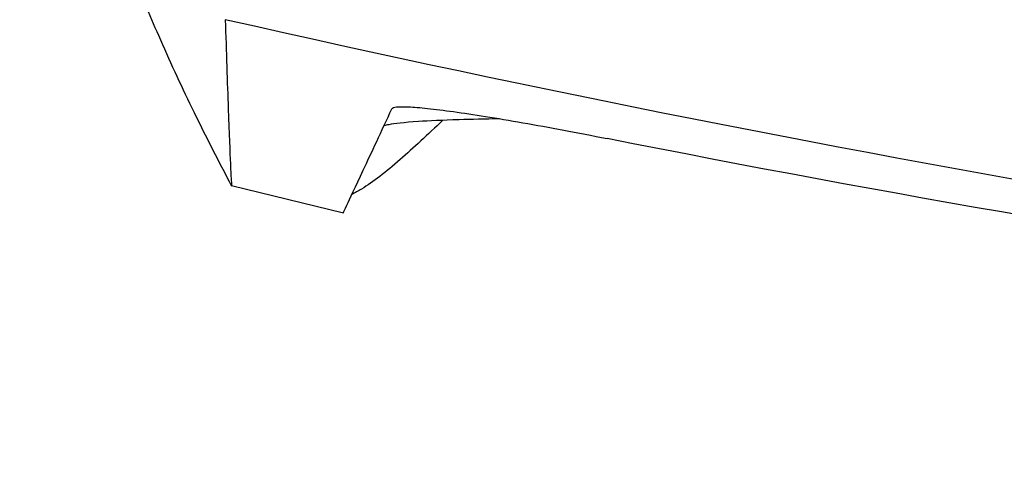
# Model space of a CAD drawing. Header units: millimetres. Extents: x 15458 to 16410, y 10212 to 11278.
# Tile 101 of 139: x 15937 to 15956, y 10950 to 10959. Entities that reach past the tile are written whole.
import ezdxf

# ---------------------------------------------------------------- set-up
doc = ezdxf.new("R2010")
doc.units = ezdxf.units.MM

msp = doc.modelspace()

# ---------------------------------------------------------------- linework, layer by layer
at = {"color": 7, "linetype": 'Continuous', "lineweight": 25}
msp.add_line((15940.91, 10955.974), (15943.131, 10955.434), dxfattribs=at)
for points, knots in [([(15936.701, 10967.827), (15936.724, 10967.702), (15936.789, 10967.352), (15936.934, 10966.668), (15937.123, 10965.852), (15937.304, 10965.13), (15937.511, 10964.369), (15937.73, 10963.622), (15937.947, 10962.927), (15938.194, 10962.183), (15938.522, 10961.26), (15938.944, 10960.161), (15939.478, 10958.891), (15940.131, 10957.465), (15940.642, 10956.478), (15940.91, 10955.96)], [0, 0, 0, 0, 0.044884, 0.125394, 0.178998, 0.233785, 0.289768, 0.348133, 0.391549, 0.451644, 0.528438, 0.621954, 0.73222, 0.859279, 1, 1, 1, 1]), ([(16091.311, 10959.269), (16078.962, 10956.468), (16066.49, 10954.356), (16050.742, 10952.587), (16047.585, 10952.278), (16041.274, 10951.747), (16038.116, 10951.527), (16028.64, 10950.997), (16022.316, 10950.821), (16012.821, 10950.823), (16009.655, 10950.868), (16003.319, 10951.046), (16000.15, 10951.18), (15990.668, 10951.714), (15984.372, 10952.247), (15965.562, 10954.364), (15953.122, 10956.47), (15940.784, 10959.269)], [0, 0, 0, 0, 0.25, 0.25, 0.3125, 0.3125, 0.375, 0.375, 0.5, 0.5, 0.5625, 0.5625, 0.625, 0.625, 0.75, 0.75, 1, 1, 1, 1]), ([(15940.784, 10959.269), (15940.804, 10958.637), (15940.845, 10957.373), (15940.894, 10956.21), (15940.904, 10956.052), (15940.909, 10955.967)], [0, 0, 0, 0, 0.317384, 0.634945, 1, 1, 1, 1]), ([(15944.094, 10957.501), (15944.11, 10957.535), (15944.218, 10957.548), (15944.53, 10957.533), (15944.656, 10957.523), (15944.953, 10957.491), (15945.125, 10957.47), (15945.515, 10957.416), (15945.727, 10957.384), (15946.186, 10957.311), (15946.435, 10957.269), (15946.957, 10957.177), (15947.228, 10957.128), (15947.786, 10957.023), (15948.076, 10956.967), (15948.368, 10956.909)], [0, 0, 0, 0, 0.25, 0.25, 0.375, 0.375, 0.5, 0.5, 0.625, 0.625, 0.75, 0.75, 0.875, 0.875, 1, 1, 1, 1]), ([(15943.132, 10955.438), (15943.143, 10955.461), (15943.166, 10955.512), (15943.478, 10956.179), (15943.889, 10957.06), (15944.094, 10957.501)], [0, 0, 0, 0, 0.296332, 0.648167, 1, 1, 1, 1]), ([(15945.102, 10957.267), (15944.81, 10956.992), (15944.192, 10956.412), (15943.66, 10955.993), (15943.362, 10955.83), (15943.298, 10955.795)], [0, 0, 0, 0, 0.413572, 0.87382, 1, 1, 1, 1]), ([(15946.229, 10957.299), (15945.951, 10957.294), (15945.281, 10957.281), (15944.458, 10957.241), (15944.087, 10957.198), (15943.966, 10957.17), (15943.936, 10957.163)], [0, 0, 0, 0, 0.198843, 0.477663, 0.871893, 1, 1, 1, 1]), ([(16083.727, 10956.909), (16072.609, 10954.703), (16061.402, 10953.056), (16047.285, 10951.679), (16044.456, 10951.437), (16038.788, 10951.024), (16035.946, 10950.851), (16027.421, 10950.437), (16021.739, 10950.299), (16010.378, 10950.299), (16004.699, 10950.436), (15993.344, 10950.987), (15987.662, 10951.401), (15970.702, 10953.054), (15959.487, 10954.703), (15948.368, 10956.909)], [0, 0, 0, 0, 0.25, 0.25, 0.3125, 0.3125, 0.375, 0.375, 0.5, 0.5, 0.625, 0.625, 0.75, 0.75, 1, 1, 1, 1])]:
    msp.add_open_spline(points, degree=3, knots=knots, dxfattribs=at)

doc.saveas('drawing.dxf')
